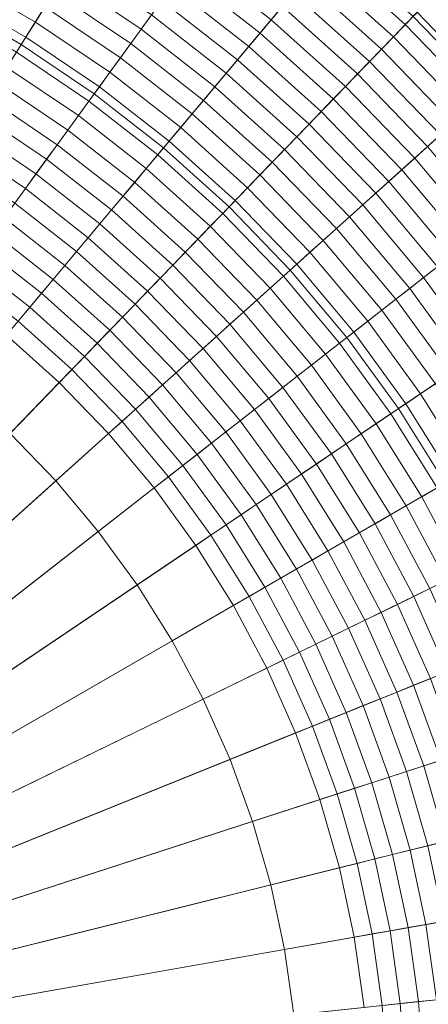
# Model space of a CAD drawing. Header units: centimetres. Extents: x -21.9 to 23.1, y -23 to 22.
# Tile 151 of 191: x 5.9 to 9.1, y 0.4 to 8.2. Entities that reach past the tile are written whole.
import ezdxf

# ---------------------------------------------------------------- set-up
doc = ezdxf.new("R2010")
doc.units = ezdxf.units.CM
doc.header["$LTSCALE"] = 2.54
doc.layers.add('Lucido design-1', color=7, linetype='Continuous')

# ---------------------------------------------------------------- blocks, each defined once
blk = doc.blocks.new('Gruppo-2-1')
at = {"color": 5, "linetype": 'Continuous', "lineweight": 9}
for points in [[(5.882, 7.9705, -940.4271), (5.2775, 8.3195, -940.4271), (10.9595, 19.0058, -940.4271), (12.2956, 18.2344, -940.4271)], [(5.882, 7.9705, -940.4271), (5.2775, 8.3195, -940.4271), (10.9595, 19.0058, -940.4271), (12.2956, 18.2344, -940.4271)], [(6.4606, 7.5802, -940.4271), (5.882, 7.9705, -940.4271), (12.2956, 18.2344, -940.4271), (13.5746, 17.3717, -940.4271)], [(6.4606, 7.5802, -940.4271), (5.882, 7.9705, -940.4271), (12.2956, 18.2344, -940.4271), (13.5746, 17.3717, -940.4271)], [(7.0106, 7.1504, -940.4271), (6.4606, 7.5802, -940.4271), (13.5746, 17.3717, -940.4271), (14.7903, 16.4219, -940.4271)], [(7.0106, 7.1504, -940.4271), (6.4606, 7.5802, -940.4271), (13.5746, 17.3717, -940.4271), (14.7903, 16.4219, -940.4271)], [(7.5293, 6.6834, -940.4271), (7.0106, 7.1504, -940.4271), (14.7903, 16.4219, -940.4271), (15.9368, 15.3895, -940.4271)], [(7.5293, 6.6834, -940.4271), (7.0106, 7.1504, -940.4271), (14.7903, 16.4219, -940.4271), (15.9368, 15.3895, -940.4271)], [(17.2961, 14.5387, -1001.3271), (16.2056, 15.668, -1001.3271), (8.9881, 8.194, -1001.3271), (9.5748, 7.5865, -1001.3271)], [(8.0142, 6.1813, -940.4271), (7.5293, 6.6834, -940.4271), (15.9368, 15.3895, -940.4271), (17.0085, 14.2798, -940.4271)], [(8.0142, 6.1813, -940.4271), (7.5293, 6.6834, -940.4271), (15.9368, 15.3895, -940.4271), (17.0085, 14.2798, -940.4271)], [(17.0085, 14.2798, -1001.3271), (15.9368, 15.3895, -1001.3271), (8.9881, 8.194, -1001.3271), (9.5748, 7.5865, -1001.3271)], [(9.5748, 7.5865, -1010.9271), (8.9881, 8.194, -1010.9271), (15.6508, 15.0934, -1010.9271), (16.7025, 14.0043, -1010.9271)], [(8.4629, 5.6466, -940.4271), (8.0142, 6.1813, -940.4271), (17.0085, 14.2798, -940.4271), (18.0001, 13.098, -940.4271)], [(8.4629, 5.6466, -940.4271), (8.0142, 6.1813, -940.4271), (17.0085, 14.2798, -940.4271), (18.0001, 13.098, -940.4271)], [(8.8731, 5.0819, -940.4271), (8.4629, 5.6466, -940.4271), (18.0001, 13.098, -940.4271), (18.907, 11.8498, -940.4271)], [(8.8731, 5.0819, -940.4271), (8.4629, 5.6466, -940.4271), (18.0001, 13.098, -940.4271), (18.907, 11.8498, -940.4271)], [(9.243, 4.49, -940.4271), (8.8731, 5.0819, -940.4271), (18.907, 11.8498, -940.4271), (19.7245, 10.5415, -940.4271)], [(9.243, 4.49, -940.4271), (8.8731, 5.0819, -940.4271), (18.907, 11.8498, -940.4271), (19.7245, 10.5415, -940.4271)], [(6.9948, 9.7514, -1003.3271), (6.2634, 10.1737, -1003.3271), (5.2775, 8.3195, -1003.3271), (5.882, 7.9705, -1003.3271)], [(7.695, 9.2791, -1003.3271), (6.9948, 9.7514, -1003.3271), (5.882, 7.9705, -1003.3271), (6.4606, 7.5802, -1003.3271)], [(8.3605, 8.7591, -1003.3271), (7.695, 9.2791, -1003.3271), (6.4606, 7.5802, -1003.3271), (7.0106, 7.1504, -1003.3271)], [(8.9881, 8.194, -1003.3271), (8.3605, 8.7591, -1003.3271), (7.0106, 7.1504, -1003.3271), (7.5293, 6.6834, -1003.3271)], [(7.9525, 8.2729, -935.2311), (7.3219, 8.7656, -935.2311), (7.241, 8.6543, -935.277), (7.864, 8.1675, -935.277)], [(9.0194, 8.2263, -934.9789), (8.3894, 8.7936, -934.9789), (8.3027, 8.6903, -935.0324), (8.9257, 8.1294, -935.0324)], [(8.9257, 8.1294, -935.0324), (8.3027, 8.6903, -935.0324), (8.2157, 8.5866, -935.0843), (8.8317, 8.032, -935.0843)], [(6.0683, 8.2687, -935.5552), (5.4426, 8.63, -935.5552), (5.3763, 8.5054, -935.5887), (5.9936, 8.1491, -935.5887)], [(6.9147, 8.2052, -935.4452), (6.2914, 8.6257, -935.4452), (6.2172, 8.507, -935.4834), (6.8325, 8.092, -935.4834)], [(7.864, 8.1675, -935.277), (7.241, 8.6543, -935.277), (7.1598, 8.5426, -935.3213), (7.7753, 8.0617, -935.3213)], [(7.7753, 8.0617, -935.3213), (7.1598, 8.5426, -935.3213), (7.0784, 8.4305, -935.3642), (7.6862, 7.9556, -935.3642)], [(8.8317, 8.032, -935.0843), (8.2157, 8.5866, -935.0843), (8.1283, 8.4824, -935.1347), (8.7372, 7.9342, -935.1347)], [(5.9936, 8.1491, -935.5887), (5.3763, 8.5054, -935.5887), (5.3099, 8.3805, -935.6207), (5.9186, 8.0291, -935.6207)], [(6.8325, 8.092, -935.4834), (6.2172, 8.507, -935.4834), (6.1429, 8.3881, -935.5201), (6.75, 7.9785, -935.5201)], [(8.7372, 7.9342, -935.1347), (8.1283, 8.4824, -935.1347), (8.0406, 8.3779, -935.1837), (8.6424, 7.836, -935.1837)], [(5.9186, 8.0291, -935.6207), (5.3099, 8.3805, -935.6207), (5.2434, 8.2553, -935.6511), (5.8435, 7.9089, -935.6511)], [(6.75, 7.9785, -935.5201), (6.1429, 8.3881, -935.5201), (6.0683, 8.2687, -935.5552), (6.6673, 7.8647, -935.5552)], [(7.6862, 7.9556, -935.3642), (7.0784, 8.4305, -935.3642), (6.9967, 8.318, -935.4055), (7.5969, 7.8491, -935.4055)], [(8.6424, 7.836, -935.1837), (8.0406, 8.3779, -935.1837), (7.9525, 8.2729, -935.2311), (8.5472, 7.7374, -935.2311)], [(4.5572, 5.8504, -941.4271), (4.1038, 6.1121, -941.4271), (5.2775, 8.3195, -941.4271), (5.882, 7.9705, -941.4271)], [(5.882, 7.9705, -1003.3271), (5.2775, 8.3195, -1003.3271), (5.2775, 8.3195, -940.4271), (5.882, 7.9705, -940.4271)], [(5.882, 7.9705, -941.4271), (5.2775, 8.3195, -941.4271), (5.2775, 8.3195, -940.4271), (5.882, 7.9705, -940.4271)], [(7.5969, 7.8491, -935.4055), (6.9967, 8.318, -935.4055), (6.9147, 8.2052, -935.4452), (7.5072, 7.7423, -935.4452)], [(9.708, 7.7064, -934.924), (9.1126, 8.3229, -934.924), (9.0194, 8.2263, -934.9789), (9.6082, 7.6166, -934.9789)], [(6.6673, 7.8647, -935.5552), (6.0683, 8.2687, -935.5552), (5.9936, 8.1491, -935.5887), (6.5844, 7.7505, -935.5887)], [(7.5072, 7.7423, -935.4452), (6.9147, 8.2052, -935.4452), (6.8325, 8.092, -935.4834), (7.4173, 7.6351, -935.4834)], [(8.5472, 7.7374, -935.2311), (7.9525, 8.2729, -935.2311), (7.864, 8.1675, -935.277), (8.4516, 7.6384, -935.277)], [(9.6082, 7.6166, -934.9789), (9.0194, 8.2263, -934.9789), (8.9257, 8.1294, -935.0324), (9.508, 7.5263, -935.0324)], [(6.5844, 7.7505, -935.5887), (5.9936, 8.1491, -935.5887), (5.9186, 8.0291, -935.6207), (6.5013, 7.6361, -935.6207)], [(9.5748, 7.5865, -1003.3271), (8.9881, 8.194, -1003.3271), (7.5293, 6.6834, -1003.3271), (8.0142, 6.1813, -1003.3271)], [(8.4516, 7.6384, -935.277), (7.864, 8.1675, -935.277), (7.7753, 8.0617, -935.3213), (8.3557, 7.5391, -935.3213)], [(9.508, 7.5263, -935.0324), (8.9257, 8.1294, -935.0324), (8.8317, 8.032, -935.0843), (9.4074, 7.4358, -935.0843)], [(9.5748, 7.5865, -1001.3271), (8.9881, 8.194, -1001.3271), (8.9881, 8.194, -1010.9271), (9.5748, 7.5865, -1010.9271)], [(9.5748, 7.5865, -1001.3271), (8.9881, 8.194, -1001.3271), (8.9881, 8.194, -1003.3271), (9.5748, 7.5865, -1003.3271)], [(7.4173, 7.6351, -935.4834), (6.8325, 8.092, -935.4834), (6.75, 7.9785, -935.5201), (7.3271, 7.5276, -935.5201)], [(8.3557, 7.5391, -935.3213), (7.7753, 8.0617, -935.3213), (7.6862, 7.9556, -935.3642), (8.2595, 7.4395, -935.3642)], [(4.9912, 5.5576, -941.4271), (4.5572, 5.8504, -941.4271), (5.882, 7.9705, -941.4271), (6.4606, 7.5802, -941.4271)], [(6.5013, 7.6361, -935.6207), (5.9186, 8.0291, -935.6207), (5.8435, 7.9089, -935.6511), (6.4179, 7.5214, -935.6511)], [(6.4606, 7.5802, -1003.3271), (5.882, 7.9705, -1003.3271), (5.882, 7.9705, -940.4271), (6.4606, 7.5802, -940.4271)], [(6.4606, 7.5802, -941.4271), (5.882, 7.9705, -941.4271), (5.882, 7.9705, -940.4271), (6.4606, 7.5802, -940.4271)], [(7.3271, 7.5276, -935.5201), (6.75, 7.9785, -935.5201), (6.6673, 7.8647, -935.5552), (7.2367, 7.4199, -935.5552)], [(9.4074, 7.4358, -935.0843), (8.8317, 8.032, -935.0843), (8.7372, 7.9342, -935.1347), (9.3064, 7.3448, -935.1347)], [(6.4179, 7.5214, -935.6511), (5.8435, 7.9089, -935.6511), (5.7682, 7.7884, -935.6799), (6.3344, 7.4064, -935.6799)], [(8.2595, 7.4395, -935.3642), (7.6862, 7.9556, -935.3642), (7.5969, 7.8491, -935.4055), (8.1629, 7.3395, -935.4055)], [(9.3064, 7.3448, -935.1347), (8.7372, 7.9342, -935.1347), (8.6424, 7.836, -935.1837), (9.2049, 7.2534, -935.1837)], [(7.2367, 7.4199, -935.5552), (6.6673, 7.8647, -935.5552), (6.5844, 7.7505, -935.5887), (7.146, 7.3118, -935.5887)], [(8.1629, 7.3395, -935.4055), (7.5969, 7.8491, -935.4055), (7.5072, 7.7423, -935.4452), (8.066, 7.2392, -935.4452)], [(9.2049, 7.2534, -935.1837), (8.6424, 7.836, -935.1837), (8.5472, 7.7374, -935.2311), (9.1031, 7.1617, -935.2311)], [(6.3344, 7.4064, -935.6799), (5.7682, 7.7884, -935.6799), (5.6927, 7.6676, -935.7072), (6.2507, 7.2912, -935.7072)], [(7.146, 7.3118, -935.5887), (6.5844, 7.7505, -935.5887), (6.5013, 7.6361, -935.6207), (7.0551, 7.2034, -935.6207)], [(8.066, 7.2392, -935.4452), (7.5072, 7.7423, -935.4452), (7.4173, 7.6351, -935.4834), (7.9689, 7.1385, -935.4834)], [(9.1031, 7.1617, -935.2311), (8.5472, 7.7374, -935.2311), (8.4516, 7.6384, -935.277), (9.0009, 7.0697, -935.277)], [(6.2507, 7.2912, -935.7072), (5.6927, 7.6676, -935.7072), (5.617, 7.5465, -935.7328), (6.1668, 7.1757, -935.7328)], [(5.4037, 5.2353, -941.4271), (4.9912, 5.5576, -941.4271), (6.4606, 7.5802, -941.4271), (7.0106, 7.1504, -941.4271)], [(7.0551, 7.2034, -935.6207), (6.5013, 7.6361, -935.6207), (6.4179, 7.5214, -935.6511), (6.9639, 7.0948, -935.6511)], [(7.0106, 7.1504, -1003.3271), (6.4606, 7.5802, -1003.3271), (6.4606, 7.5802, -940.4271), (7.0106, 7.1504, -940.4271)], [(7.0106, 7.1504, -941.4271), (6.4606, 7.5802, -941.4271), (6.4606, 7.5802, -940.4271), (7.0106, 7.1504, -940.4271)], [(7.9689, 7.1385, -935.4834), (7.4173, 7.6351, -935.4834), (7.3271, 7.5276, -935.5201), (7.8714, 7.0376, -935.5201)], [(10.1177, 6.9395, -1003.3271), (9.5748, 7.5865, -1003.3271), (8.0142, 6.1813, -1003.3271), (8.4629, 5.6466, -1003.3271)], [(9.0009, 7.0697, -935.277), (8.4516, 7.6384, -935.277), (8.3557, 7.5391, -935.3213), (8.8983, 6.9773, -935.3213)], [(6.1668, 7.1757, -935.7328), (5.617, 7.5465, -935.7328), (5.5413, 7.4253, -935.7569), (6.0827, 7.06, -935.7569)], [(6.9639, 7.0948, -935.6511), (6.4179, 7.5214, -935.6511), (6.3344, 7.4064, -935.6799), (6.8726, 6.9859, -935.6799)], [(7.8714, 7.0376, -935.5201), (7.3271, 7.5276, -935.5201), (7.2367, 7.4199, -935.5552), (7.7736, 6.9364, -935.5552)], [(8.8983, 6.9773, -935.3213), (8.3557, 7.5391, -935.3213), (8.2595, 7.4395, -935.3642), (8.7953, 6.8846, -935.3642)], [(6.0827, 7.06, -935.7569), (5.5413, 7.4253, -935.7569), (5.4653, 7.3038, -935.7794), (5.9985, 6.9441, -935.7794)], [(8.7953, 6.8846, -935.3642), (8.2595, 7.4395, -935.3642), (8.1629, 7.3395, -935.4055), (8.692, 6.7916, -935.4055)], [(6.8726, 6.9859, -935.6799), (6.3344, 7.4064, -935.6799), (6.2507, 7.2912, -935.7072), (6.781, 6.8768, -935.7072)], [(7.7736, 6.9364, -935.5552), (7.2367, 7.4199, -935.5552), (7.146, 7.3118, -935.5887), (7.6756, 6.8349, -935.5887)], [(5.9985, 6.9441, -935.7794), (5.4653, 7.3038, -935.7794), (5.3893, 7.1821, -935.8003), (5.9142, 6.8281, -935.8003)], [(6.781, 6.8768, -935.7072), (6.2507, 7.2912, -935.7072), (6.1668, 7.1757, -935.7328), (6.6893, 6.7675, -935.7328)], [(7.6756, 6.8349, -935.5887), (7.146, 7.3118, -935.5887), (7.0551, 7.2034, -935.6207), (7.5774, 6.7331, -935.6207)], [(8.692, 6.7916, -935.4055), (8.1629, 7.3395, -935.4055), (8.066, 7.2392, -935.4452), (8.5884, 6.6983, -935.4452)], [(7.5774, 6.7331, -935.6207), (7.0551, 7.2034, -935.6207), (6.9639, 7.0948, -935.6511), (7.4789, 6.6311, -935.6511)], [(8.5884, 6.6983, -935.4452), (8.066, 7.2392, -935.4452), (7.9689, 7.1385, -935.4834), (8.4844, 6.6047, -935.4834)], [(9.7255, 6.6331, -935.1837), (9.2049, 7.2534, -935.1837), (9.1031, 7.1617, -935.2311), (9.6175, 6.5487, -935.2311)], [(5.9142, 6.8281, -935.8003), (5.3893, 7.1821, -935.8003), (5.3131, 7.0602, -935.8197), (5.8297, 6.7118, -935.8197)], [(5.7927, 4.885, -941.4271), (5.4037, 5.2353, -941.4271), (7.0106, 7.1504, -941.4271), (7.5293, 6.6834, -941.4271)], [(6.6893, 6.7675, -935.7328), (6.1668, 7.1757, -935.7328), (6.0827, 7.06, -935.7569), (6.5974, 6.6579, -935.7569)], [(7.5293, 6.6834, -1003.3271), (7.0106, 7.1504, -1003.3271), (7.0106, 7.1504, -940.4271), (7.5293, 6.6834, -940.4271)], [(7.5293, 6.6834, -941.4271), (7.0106, 7.1504, -941.4271), (7.0106, 7.1504, -940.4271), (7.5293, 6.6834, -940.4271)], [(8.4844, 6.6047, -935.4834), (7.9689, 7.1385, -935.4834), (7.8714, 7.0376, -935.5201), (8.3801, 6.5108, -935.5201)], [(9.6175, 6.5487, -935.2311), (9.1031, 7.1617, -935.2311), (9.0009, 7.0697, -935.277), (9.5091, 6.464, -935.277)], [(6.5974, 6.6579, -935.7569), (6.0827, 7.06, -935.7569), (5.9985, 6.9441, -935.7794), (6.5053, 6.5482, -935.7794)], [(7.4789, 6.6311, -935.6511), (6.9639, 7.0948, -935.6511), (6.8726, 6.9859, -935.6799), (7.3802, 6.5289, -935.6799)], [(8.3801, 6.5108, -935.5201), (7.8714, 7.0376, -935.5201), (7.7736, 6.9364, -935.5552), (8.2756, 6.4166, -935.5552)], [(9.5091, 6.464, -935.277), (9.0009, 7.0697, -935.277), (8.8983, 6.9773, -935.3213), (9.4003, 6.379, -935.3213)], [(7.3802, 6.5289, -935.6799), (6.8726, 6.9859, -935.6799), (6.781, 6.8768, -935.7072), (7.2812, 6.4265, -935.7072)], [(9.4003, 6.379, -935.3213), (8.8983, 6.9773, -935.3213), (8.7953, 6.8846, -935.3642), (9.2911, 6.2937, -935.3642)], [(6.5053, 6.5482, -935.7794), (5.9985, 6.9441, -935.7794), (5.9142, 6.8281, -935.8003), (6.4131, 6.4383, -935.8003)], [(7.2812, 6.4265, -935.7072), (6.781, 6.8768, -935.7072), (6.6893, 6.7675, -935.7328), (7.1821, 6.3238, -935.7328)], [(8.2756, 6.4166, -935.5552), (7.7736, 6.9364, -935.5552), (7.6756, 6.8349, -935.5887), (8.1707, 6.3222, -935.5887)], [(10.6141, 6.2562, -1003.3271), (10.1177, 6.9395, -1003.3271), (8.4629, 5.6466, -1003.3271), (8.8731, 5.0819, -1003.3271)], [(9.2911, 6.2937, -935.3642), (8.7953, 6.8846, -935.3642), (8.692, 6.7916, -935.4055), (9.1816, 6.2081, -935.4055)], [(6.4131, 6.4383, -935.8003), (5.9142, 6.8281, -935.8003), (5.8297, 6.7118, -935.8197), (6.3207, 6.3282, -935.8197)], [(8.1707, 6.3222, -935.5887), (7.6756, 6.8349, -935.5887), (7.5774, 6.7331, -935.6207), (8.0656, 6.2276, -935.6207)], [(7.1821, 6.3238, -935.7328), (6.6893, 6.7675, -935.7328), (6.5974, 6.6579, -935.7569), (7.0827, 6.2209, -935.7569)], [(8.0656, 6.2276, -935.6207), (7.5774, 6.7331, -935.6207), (7.4789, 6.6311, -935.6511), (7.9602, 6.1327, -935.6511)], [(9.1816, 6.2081, -935.4055), (8.692, 6.7916, -935.4055), (8.5884, 6.6983, -935.4452), (9.0717, 6.1223, -935.4452)], [(6.3207, 6.3282, -935.8197), (5.8297, 6.7118, -935.8197), (5.7451, 6.5953, -935.8374), (6.2282, 6.2179, -935.8374)], [(6.1563, 4.5085, -941.4271), (5.7927, 4.885, -941.4271), (7.5293, 6.6834, -941.4271), (8.0142, 6.1813, -941.4271)], [(7.0827, 6.2209, -935.7569), (6.5974, 6.6579, -935.7569), (6.5053, 6.5482, -935.7794), (6.9832, 6.1179, -935.7794)], [(8.0142, 6.1813, -1003.3271), (7.5293, 6.6834, -1003.3271), (7.5293, 6.6834, -940.4271), (8.0142, 6.1813, -940.4271)], [(8.0142, 6.1813, -941.4271), (7.5293, 6.6834, -941.4271), (7.5293, 6.6834, -940.4271), (8.0142, 6.1813, -940.4271)], [(9.0717, 6.1223, -935.4452), (8.5884, 6.6983, -935.4452), (8.4844, 6.6047, -935.4834), (8.9614, 6.0361, -935.4834)], [(6.2282, 6.2179, -935.8374), (5.7451, 6.5953, -935.8374), (5.6604, 6.4787, -935.8535), (6.1355, 6.1075, -935.8535)], [(7.9602, 6.1327, -935.6511), (7.4789, 6.6311, -935.6511), (7.3802, 6.5289, -935.6799), (7.8546, 6.0376, -935.6799)], [(8.9614, 6.0361, -935.4834), (8.4844, 6.6047, -935.4834), (8.3801, 6.5108, -935.5201), (8.8509, 5.9498, -935.5201)], [(6.9832, 6.1179, -935.7794), (6.5053, 6.5482, -935.7794), (6.4131, 6.4383, -935.8003), (6.8835, 6.0146, -935.8003)], [(7.8546, 6.0376, -935.6799), (7.3802, 6.5289, -935.6799), (7.2812, 6.4265, -935.7072), (7.7488, 5.9423, -935.7072)], [(8.8509, 5.9498, -935.5201), (8.3801, 6.5108, -935.5201), (8.2756, 6.4166, -935.5552), (8.74, 5.8631, -935.5552)], [(6.1355, 6.1075, -935.8535), (5.6604, 6.4787, -935.8535), (5.5756, 6.362, -935.8681), (6.0428, 5.997, -935.8681)], [(6.8835, 6.0146, -935.8003), (6.4131, 6.4383, -935.8003), (6.3207, 6.3282, -935.8197), (6.7837, 5.9113, -935.8197)], [(7.7488, 5.9423, -935.7072), (7.2812, 6.4265, -935.7072), (7.1821, 6.3238, -935.7328), (7.6427, 5.8468, -935.7328)], [(8.74, 5.8631, -935.5552), (8.2756, 6.4166, -935.5552), (8.1707, 6.3222, -935.5887), (8.6288, 5.7763, -935.5887)], [(6.0428, 5.997, -935.8681), (5.5756, 6.362, -935.8681), (5.4907, 6.2452, -935.881), (5.9499, 5.8864, -935.881)], [(6.7837, 5.9113, -935.8197), (6.3207, 6.3282, -935.8197), (6.2282, 6.2179, -935.8374), (6.6837, 5.8077, -935.8374)], [(7.6427, 5.8468, -935.7328), (7.1821, 6.3238, -935.7328), (7.0827, 6.2209, -935.7569), (7.5364, 5.7511, -935.7569)], [(8.6288, 5.7763, -935.5887), (8.1707, 6.3222, -935.5887), (8.0656, 6.2276, -935.6207), (8.5174, 5.6892, -935.6207)], [(11.0617, 5.54, -1003.3271), (10.6141, 6.2562, -1003.3271), (8.8731, 5.0819, -1003.3271), (9.243, 4.49, -1003.3271)], [(5.9499, 5.8864, -935.881), (5.4907, 6.2452, -935.881), (5.4057, 6.1282, -935.8924), (5.857, 5.7756, -935.8924)], [(6.6837, 5.8077, -935.8374), (6.2282, 6.2179, -935.8374), (6.1355, 6.1075, -935.8535), (6.5836, 5.7041, -935.8535)], [(6.4928, 4.1075, -941.4271), (6.1563, 4.5085, -941.4271), (8.0142, 6.1813, -941.4271), (8.4629, 5.6466, -941.4271)], [(7.5364, 5.7511, -935.7569), (7.0827, 6.2209, -935.7569), (6.9832, 6.1179, -935.7794), (7.43, 5.6553, -935.7794)], [(8.5174, 5.6892, -935.6207), (8.0656, 6.2276, -935.6207), (7.9602, 6.1327, -935.6511), (8.4056, 5.6019, -935.6511)], [(8.4629, 5.6466, -1003.3271), (8.0142, 6.1813, -1003.3271), (8.0142, 6.1813, -940.4271), (8.4629, 5.6466, -940.4271)], [(8.4629, 5.6466, -941.4271), (8.0142, 6.1813, -941.4271), (8.0142, 6.1813, -940.4271), (8.4629, 5.6466, -940.4271)], [(9.6293, 5.5919, -935.4055), (9.1816, 6.2081, -935.4055), (9.0717, 6.1223, -935.4452), (9.5136, 5.514, -935.4452)], [(6.5836, 5.7041, -935.8535), (6.1355, 6.1075, -935.8535), (6.0428, 5.997, -935.8681), (6.4834, 5.6003, -935.8681)], [(7.43, 5.6553, -935.7794), (6.9832, 6.1179, -935.7794), (6.8835, 6.0146, -935.8003), (7.3233, 5.5592, -935.8003)], [(8.4056, 5.6019, -935.6511), (7.9602, 6.1327, -935.6511), (7.8546, 6.0376, -935.6799), (8.2936, 5.5144, -935.6799)], [(9.5136, 5.514, -935.4452), (9.0717, 6.1223, -935.4452), (8.9614, 6.0361, -935.4834), (9.3977, 5.4357, -935.4834)], [(7.3233, 5.5592, -935.8003), (6.8835, 6.0146, -935.8003), (6.7837, 5.9113, -935.8197), (7.2165, 5.4631, -935.8197)], [(8.2936, 5.5144, -935.6799), (7.8546, 6.0376, -935.6799), (7.7488, 5.9423, -935.7072), (8.1814, 5.4267, -935.7072)], [(9.3977, 5.4357, -935.4834), (8.9614, 6.0361, -935.4834), (8.8509, 5.9498, -935.5201), (9.2813, 5.3573, -935.5201)], [(6.4834, 5.6003, -935.8681), (6.0428, 5.997, -935.8681), (5.9499, 5.8864, -935.881), (6.3831, 5.4964, -935.881)], [(8.1814, 5.4267, -935.7072), (7.7488, 5.9423, -935.7072), (7.6427, 5.8468, -935.7328), (8.0689, 5.3388, -935.7328)], [(9.2813, 5.3573, -935.5201), (8.8509, 5.9498, -935.5201), (8.74, 5.8631, -935.5552), (9.1647, 5.2786, -935.5552)], [(6.3831, 5.4964, -935.881), (5.9499, 5.8864, -935.881), (5.857, 5.7756, -935.8924), (6.2826, 5.3924, -935.8924)], [(7.2165, 5.4631, -935.8197), (6.7837, 5.9113, -935.8197), (6.6837, 5.8077, -935.8374), (7.1096, 5.3668, -935.8374)], [(9.1647, 5.2786, -935.5552), (8.74, 5.8631, -935.5552), (8.6288, 5.7763, -935.5887), (9.0477, 5.1997, -935.5887)], [(7.1096, 5.3668, -935.8374), (6.6837, 5.8077, -935.8374), (6.5836, 5.7041, -935.8535), (7.0025, 5.2703, -935.8535)], [(8.0689, 5.3388, -935.7328), (7.6427, 5.8468, -935.7328), (7.5364, 5.7511, -935.7569), (7.9562, 5.2508, -935.7569)], [(6.2826, 5.3924, -935.8924), (5.857, 5.7756, -935.8924), (5.764, 5.6648, -935.9022), (6.1821, 5.2883, -935.9022)], [(7.0025, 5.2703, -935.8535), (6.5836, 5.7041, -935.8535), (6.4834, 5.6003, -935.8681), (6.8952, 5.1738, -935.8681)], [(7.9562, 5.2508, -935.7569), (7.5364, 5.7511, -935.7569), (7.43, 5.6553, -935.7794), (7.8434, 5.1626, -935.7794)], [(9.0477, 5.1997, -935.5887), (8.6288, 5.7763, -935.5887), (8.5174, 5.6892, -935.6207), (8.9305, 5.1206, -935.6207)], [(6.1821, 5.2883, -935.9022), (5.764, 5.6648, -935.9022), (2.5751, 1.8643, -936.1081), (2.7358, 1.7196, -936.1081)], [(6.8005, 3.6839, -941.4271), (6.4928, 4.1075, -941.4271), (8.4629, 5.6466, -941.4271), (8.8731, 5.0819, -941.4271)], [(7.8434, 5.1626, -935.7794), (7.43, 5.6553, -935.7794), (7.3233, 5.5592, -935.8003), (7.7303, 5.0743, -935.8003)], [(8.9305, 5.1206, -935.6207), (8.5174, 5.6892, -935.6207), (8.4056, 5.6019, -935.6511), (8.8129, 5.0413, -935.6511)], [(8.8731, 5.0819, -1003.3271), (8.4629, 5.6466, -1003.3271), (8.4629, 5.6466, -940.4271), (8.8731, 5.0819, -940.4271)], [(8.8731, 5.0819, -941.4271), (8.4629, 5.6466, -941.4271), (8.4629, 5.6466, -940.4271), (8.8731, 5.0819, -940.4271)], [(6.8952, 5.1738, -935.8681), (6.4834, 5.6003, -935.8681), (6.3831, 5.4964, -935.881), (6.7879, 5.0771, -935.881)], [(7.7303, 5.0743, -935.8003), (7.3233, 5.5592, -935.8003), (7.2165, 5.4631, -935.8197), (7.617, 4.9858, -935.8197)], [(8.8129, 5.0413, -935.6511), (8.4056, 5.6019, -935.6511), (8.2936, 5.5144, -935.6799), (8.6951, 4.9618, -935.6799)], [(6.7879, 5.0771, -935.881), (6.3831, 5.4964, -935.881), (6.2826, 5.3924, -935.8924), (6.6805, 4.9804, -935.8924)], [(8.6951, 4.9618, -935.6799), (8.2936, 5.5144, -935.6799), (8.1814, 5.4267, -935.7072), (8.577, 4.8822, -935.7072)], [(6.6805, 4.9804, -935.8924), (6.2826, 5.3924, -935.8924), (6.1821, 5.2883, -935.9022), (6.573, 4.8836, -935.9022)], [(7.617, 4.9858, -935.8197), (7.2165, 5.4631, -935.8197), (7.1096, 5.3668, -935.8374), (7.5036, 4.8972, -935.8374)], [(8.577, 4.8822, -935.7072), (8.1814, 5.4267, -935.7072), (8.0689, 5.3388, -935.7328), (8.4587, 4.8024, -935.7328)], [(7.5036, 4.8972, -935.8374), (7.1096, 5.3668, -935.8374), (7.0025, 5.2703, -935.8535), (7.39, 4.8084, -935.8535)], [(8.4587, 4.8024, -935.7328), (8.0689, 5.3388, -935.7328), (7.9562, 5.2508, -935.7569), (8.3401, 4.7224, -935.7569)], [(6.573, 4.8836, -935.9022), (6.1821, 5.2883, -935.9022), (2.7358, 1.7196, -936.1081), (2.8861, 1.5639, -936.1081)], [(7.39, 4.8084, -935.8535), (7.0025, 5.2703, -935.8535), (6.8952, 5.1738, -935.8681), (7.2763, 4.7196, -935.8681)], [(8.3401, 4.7224, -935.7569), (7.9562, 5.2508, -935.7569), (7.8434, 5.1626, -935.7794), (8.2214, 4.6423, -935.7794)], [(9.5476, 4.6658, -935.5552), (9.1647, 5.2786, -935.5552), (9.0477, 5.1997, -935.5887), (9.4254, 4.5953, -935.5887)], [(7.2763, 4.7196, -935.8681), (6.8952, 5.1738, -935.8681), (6.7879, 5.0771, -935.881), (7.1625, 4.6307, -935.881)], [(8.2214, 4.6423, -935.7794), (7.8434, 5.1626, -935.7794), (7.7303, 5.0743, -935.8003), (8.1024, 4.5621, -935.8003)], [(9.4254, 4.5953, -935.5887), (9.0477, 5.1997, -935.5887), (8.9305, 5.1206, -935.6207), (9.3029, 4.5246, -935.6207)], [(7.1625, 4.6307, -935.881), (6.7879, 5.0771, -935.881), (6.6805, 4.9804, -935.8924), (7.0486, 4.5417, -935.8924)], [(7.078, 3.24, -941.4271), (6.8005, 3.6839, -941.4271), (8.8731, 5.0819, -941.4271), (9.243, 4.49, -941.4271)], [(9.3029, 4.5246, -935.6207), (8.9305, 5.1206, -935.6207), (8.8129, 5.0413, -935.6511), (9.1801, 4.4537, -935.6511)], [(9.243, 4.49, -1003.3271), (8.8731, 5.0819, -1003.3271), (8.8731, 5.0819, -940.4271), (9.243, 4.49, -940.4271)], [(9.243, 4.49, -941.4271), (8.8731, 5.0819, -941.4271), (8.8731, 5.0819, -940.4271), (9.243, 4.49, -940.4271)], [(8.1024, 4.5621, -935.8003), (7.7303, 5.0743, -935.8003), (7.617, 4.9858, -935.8197), (7.9833, 4.4817, -935.8197)], [(9.1801, 4.4537, -935.6511), (8.8129, 5.0413, -935.6511), (8.6951, 4.9618, -935.6799), (9.057, 4.3826, -935.6799)], [(7.0486, 4.5417, -935.8924), (6.6805, 4.9804, -935.8924), (6.573, 4.8836, -935.9022), (6.9346, 4.4526, -935.9022)], [(7.9833, 4.4817, -935.8197), (7.617, 4.9858, -935.8197), (7.5036, 4.8972, -935.8374), (7.8639, 4.4012, -935.8374)], [(9.057, 4.3826, -935.6799), (8.6951, 4.9618, -935.6799), (8.577, 4.8822, -935.7072), (8.9337, 4.3114, -935.7072)], [(2.4499, 1.1712, -939.9081), (2.3281, 1.2974, -939.9081), (5.7927, 4.885, -939.9081), (6.1563, 4.5085, -939.9081)], [(6.9346, 4.4526, -935.9022), (6.573, 4.8836, -935.9022), (2.8861, 1.5639, -936.1081), (3.0252, 1.3982, -936.1081)], [(6.1563, 4.5085, -939.9081), (5.7927, 4.885, -939.9081), (5.7927, 4.885, -941.4271), (6.1563, 4.5085, -941.4271)], [(7.8639, 4.4012, -935.8374), (7.5036, 4.8972, -935.8374), (7.39, 4.8084, -935.8535), (7.7445, 4.3206, -935.8535)], [(8.9337, 4.3114, -935.7072), (8.577, 4.8822, -935.7072), (8.4587, 4.8024, -935.7328), (8.8101, 4.24, -935.7328)], [(7.7445, 4.3206, -935.8535), (7.39, 4.8084, -935.8535), (7.2763, 4.7196, -935.8681), (7.6248, 4.2399, -935.8681)], [(8.8101, 4.24, -935.7328), (8.4587, 4.8024, -935.7328), (8.3401, 4.7224, -935.7569), (8.6862, 4.1685, -935.7569)], [(7.6248, 4.2399, -935.8681), (7.2763, 4.7196, -935.8681), (7.1625, 4.6307, -935.881), (7.5051, 4.1592, -935.881)], [(8.6862, 4.1685, -935.7569), (8.3401, 4.7224, -935.7569), (8.2214, 4.6423, -935.7794), (8.5622, 4.0969, -935.7794)], [(7.5051, 4.1592, -935.881), (7.1625, 4.6307, -935.881), (7.0486, 4.5417, -935.8924), (7.3852, 4.0783, -935.8924)], [(8.5622, 4.0969, -935.7794), (8.2214, 4.6423, -935.7794), (8.1024, 4.5621, -935.8003), (8.4379, 4.0252, -935.8003)], [(7.3852, 4.0783, -935.8924), (7.0486, 4.5417, -935.8924), (6.9346, 4.4526, -935.9022), (7.2653, 3.9974, -935.9022)], [(8.4379, 4.0252, -935.8003), (8.1024, 4.5621, -935.8003), (7.9833, 4.4817, -935.8197), (8.3134, 3.9533, -935.8197)], [(2.5627, 1.0369, -939.9081), (2.4499, 1.1712, -939.9081), (6.1563, 4.5085, -939.9081), (6.4928, 4.1075, -939.9081)], [(7.2653, 3.9974, -935.9022), (6.9346, 4.4526, -935.9022), (3.0252, 1.3982, -936.1081), (3.1523, 1.2232, -936.1081)], [(6.4928, 4.1075, -939.9081), (6.1563, 4.5085, -939.9081), (6.1563, 4.5085, -941.4271), (6.4928, 4.1075, -941.4271)], [(7.3237, 2.7778, -941.4271), (7.078, 3.24, -941.4271), (9.243, 4.49, -941.4271), (9.5707, 3.8737, -941.4271)], [(8.3134, 3.9533, -935.8197), (7.9833, 4.4817, -935.8197), (7.8639, 4.4012, -935.8374), (8.1888, 3.8813, -935.8374)], [(9.5054, 3.8419, -935.6511), (9.1801, 4.4537, -935.6511), (9.057, 4.3826, -935.6799), (9.3777, 3.7796, -935.6799)], [(8.1888, 3.8813, -935.8374), (7.8639, 4.4012, -935.8374), (7.7445, 4.3206, -935.8535), (8.064, 3.8093, -935.8535)], [(9.3777, 3.7796, -935.6799), (9.057, 4.3826, -935.6799), (8.9337, 4.3114, -935.7072), (9.2497, 3.7171, -935.7072)], [(8.064, 3.8093, -935.8535), (7.7445, 4.3206, -935.8535), (7.6248, 4.2399, -935.8681), (7.939, 3.7371, -935.8681)], [(9.2497, 3.7171, -935.7072), (8.9337, 4.3114, -935.7072), (8.8101, 4.24, -935.7328), (9.1214, 3.6546, -935.7328)], [(7.939, 3.7371, -935.8681), (7.6248, 4.2399, -935.8681), (7.5051, 4.1592, -935.881), (7.8139, 3.6649, -935.881)], [(9.1214, 3.6546, -935.7328), (8.8101, 4.24, -935.7328), (8.6862, 4.1685, -935.7569), (8.9929, 3.5919, -935.7569)], [(7.8139, 3.6649, -935.881), (7.5051, 4.1592, -935.881), (7.3852, 4.0783, -935.8924), (7.6887, 3.5926, -935.8924)], [(8.9929, 3.5919, -935.7569), (8.6862, 4.1685, -935.7569), (8.5622, 4.0969, -935.7794), (8.8641, 3.5291, -935.7794)], [(2.6657, 0.895, -939.9081), (2.5627, 1.0369, -939.9081), (6.4928, 4.1075, -939.9081), (6.8005, 3.6839, -939.9081)], [(6.8005, 3.6839, -939.9081), (6.4928, 4.1075, -939.9081), (6.4928, 4.1075, -941.4271), (6.8005, 3.6839, -941.4271)], [(7.6887, 3.5926, -935.8924), (7.3852, 4.0783, -935.8924), (7.2653, 3.9974, -935.9022), (7.5634, 3.5203, -935.9022)], [(8.8641, 3.5291, -935.7794), (8.5622, 4.0969, -935.7794), (8.4379, 4.0252, -935.8003), (8.7351, 3.4662, -935.8003)], [(7.5634, 3.5203, -935.9022), (7.2653, 3.9974, -935.9022), (3.1523, 1.2232, -936.1081), (3.267, 1.0397, -936.1081)], [(8.7351, 3.4662, -935.8003), (8.4379, 4.0252, -935.8003), (8.3134, 3.9533, -935.8197), (8.6059, 3.4032, -935.8197)], [(8.6059, 3.4032, -935.8197), (8.3134, 3.9533, -935.8197), (8.1888, 3.8813, -935.8374), (8.4766, 3.3401, -935.8374)], [(7.5366, 2.2995, -941.4271), (7.3237, 2.7778, -941.4271), (9.5707, 3.8737, -941.4271), (9.8546, 3.2361, -941.4271)], [(8.4766, 3.3401, -935.8374), (8.1888, 3.8813, -935.8374), (8.064, 3.8093, -935.8535), (8.3471, 3.2769, -935.8535)], [(8.3471, 3.2769, -935.8535), (8.064, 3.8093, -935.8535), (7.939, 3.7371, -935.8681), (8.2174, 3.2136, -935.8681)], [(2.7587, 0.7463, -939.9081), (2.6657, 0.895, -939.9081), (6.8005, 3.6839, -939.9081), (7.078, 3.24, -939.9081)], [(7.078, 3.24, -939.9081), (6.8005, 3.6839, -939.9081), (6.8005, 3.6839, -941.4271), (7.078, 3.24, -941.4271)], [(8.2174, 3.2136, -935.8681), (7.939, 3.7371, -935.8681), (7.8139, 3.6649, -935.881), (8.0876, 3.1503, -935.881)], [(8.0876, 3.1503, -935.881), (7.8139, 3.6649, -935.881), (7.6887, 3.5926, -935.8924), (7.9576, 3.087, -935.8924)], [(9.3911, 3.0488, -935.7328), (9.1214, 3.6546, -935.7328), (8.9929, 3.5919, -935.7569), (9.2585, 2.9952, -935.7569)], [(7.8276, 3.0235, -935.9022), (7.5634, 3.5203, -935.9022), (3.267, 1.0397, -936.1081), (3.3685, 0.8487, -936.1081)], [(7.9576, 3.087, -935.8924), (7.6887, 3.5926, -935.8924), (7.5634, 3.5203, -935.9022), (7.8276, 3.0235, -935.9022)], [(9.1257, 2.9416, -935.7794), (8.8641, 3.5291, -935.7794), (8.7351, 3.4662, -935.8003), (8.9926, 2.8878, -935.8003)], [(9.2585, 2.9952, -935.7569), (8.9929, 3.5919, -935.7569), (8.8641, 3.5291, -935.7794), (9.1257, 2.9416, -935.7794)], [(8.9926, 2.8878, -935.8003), (8.7351, 3.4662, -935.8003), (8.6059, 3.4032, -935.8197), (8.8594, 2.834, -935.8197)], [(8.8594, 2.834, -935.8197), (8.6059, 3.4032, -935.8197), (8.4766, 3.3401, -935.8374), (8.7259, 2.7801, -935.8374)], [(8.7259, 2.7801, -935.8374), (8.4766, 3.3401, -935.8374), (8.3471, 3.2769, -935.8535), (8.5923, 2.7261, -935.8535)], [(2.841, 0.5914, -939.9081), (2.7587, 0.7463, -939.9081), (7.078, 3.24, -939.9081), (7.3237, 2.7778, -939.9081)], [(7.3237, 2.7778, -939.9081), (7.078, 3.24, -939.9081), (7.078, 3.24, -941.4271), (7.3237, 2.7778, -941.4271)], [(7.7157, 1.8076, -941.4271), (7.5366, 2.2995, -941.4271), (9.8546, 3.2361, -941.4271), (10.0933, 2.5802, -941.4271)], [(8.4585, 2.672, -935.8681), (8.2174, 3.2136, -935.8681), (8.0876, 3.1503, -935.881), (8.3246, 2.6179, -935.881)], [(8.5923, 2.7261, -935.8535), (8.3471, 3.2769, -935.8535), (8.2174, 3.2136, -935.8681), (8.4585, 2.672, -935.8681)], [(8.3246, 2.6179, -935.881), (8.0876, 3.1503, -935.881), (7.9576, 3.087, -935.8924), (8.1906, 2.5638, -935.8924)], [(8.1906, 2.5638, -935.8924), (7.9576, 3.087, -935.8924), (7.8276, 3.0235, -935.9022), (8.0564, 2.5096, -935.9022)], [(8.0564, 2.5096, -935.9022), (7.8276, 3.0235, -935.9022), (3.3685, 0.8487, -936.1081), (3.4565, 0.6511, -936.1081)], [(9.3456, 2.3372, -935.7794), (9.1257, 2.9416, -935.7794), (8.9926, 2.8878, -935.8003), (9.2092, 2.2929, -935.8003)], [(9.0725, 2.2485, -935.8197), (8.8594, 2.834, -935.8197), (8.7259, 2.7801, -935.8374), (8.9356, 2.204, -935.8374)], [(9.2092, 2.2929, -935.8003), (8.9926, 2.8878, -935.8003), (8.8594, 2.834, -935.8197), (9.0725, 2.2485, -935.8197)], [(2.9123, 0.4312, -939.9081), (2.841, 0.5914, -939.9081), (7.3237, 2.7778, -939.9081), (7.5366, 2.2995, -939.9081)], [(7.5366, 2.2995, -939.9081), (7.3237, 2.7778, -939.9081), (7.3237, 2.7778, -941.4271), (7.5366, 2.2995, -941.4271)], [(8.9356, 2.204, -935.8374), (8.7259, 2.7801, -935.8374), (8.5923, 2.7261, -935.8535), (8.7985, 2.1595, -935.8535)], [(8.6613, 2.1149, -935.8681), (8.4585, 2.672, -935.8681), (8.3246, 2.6179, -935.881), (8.5239, 2.0702, -935.881)], [(8.7985, 2.1595, -935.8535), (8.5923, 2.7261, -935.8535), (8.4585, 2.672, -935.8681), (8.6613, 2.1149, -935.8681)], [(7.86, 1.3044, -941.4271), (7.7157, 1.8076, -941.4271), (10.0933, 2.5802, -941.4271), (10.2857, 1.9092, -941.4271)], [(8.5239, 2.0702, -935.881), (8.3246, 2.6179, -935.881), (8.1906, 2.5638, -935.8924), (8.3864, 2.0256, -935.8924)], [(8.2488, 1.9809, -935.9022), (8.0564, 2.5096, -935.9022), (3.4565, 0.6511, -936.1081), (3.5305, 0.4478, -936.1081)], [(8.3864, 2.0256, -935.8924), (8.1906, 2.5638, -935.8924), (8.0564, 2.5096, -935.9022), (8.2488, 1.9809, -935.9022)], [(2.9723, 0.2664, -939.9081), (2.9123, 0.4312, -939.9081), (7.5366, 2.2995, -939.9081), (7.7157, 1.8076, -939.9081)], [(7.7157, 1.8076, -939.9081), (7.5366, 2.2995, -939.9081), (7.5366, 2.2995, -941.4271), (7.7157, 1.8076, -941.4271)], [(9.3837, 1.6843, -935.8003), (9.2092, 2.2929, -935.8003), (9.0725, 2.2485, -935.8197), (9.2442, 1.6495, -935.8197)], [(9.1046, 1.6147, -935.8374), (8.9356, 2.204, -935.8374), (8.7985, 2.1595, -935.8535), (8.9647, 1.5799, -935.8535)], [(9.2442, 1.6495, -935.8197), (9.0725, 2.2485, -935.8197), (8.9356, 2.204, -935.8374), (9.1046, 1.6147, -935.8374)], [(8.8247, 1.545, -935.8681), (8.6613, 2.1149, -935.8681), (8.5239, 2.0702, -935.881), (8.6846, 1.51, -935.881)], [(8.9647, 1.5799, -935.8535), (8.7985, 2.1595, -935.8535), (8.6613, 2.1149, -935.8681), (8.8247, 1.545, -935.8681)], [(8.6846, 1.51, -935.881), (8.5239, 2.0702, -935.881), (8.3864, 2.0256, -935.8924), (8.5443, 1.475, -935.8924)], [(8.4039, 1.44, -935.9022), (8.2488, 1.9809, -935.9022), (3.5305, 0.4478, -936.1081), (3.5902, 0.2398, -936.1081)], [(8.5443, 1.475, -935.8924), (8.3864, 2.0256, -935.8924), (8.2488, 1.9809, -935.9022), (8.4039, 1.44, -935.9022)], [(7.9688, 0.7924, -941.4271), (7.86, 1.3044, -941.4271), (10.2857, 1.9092, -941.4271), (10.4308, 1.2265, -941.4271)], [(3.0206, 0.0978, -939.9081), (2.9723, 0.2664, -939.9081), (7.7157, 1.8076, -939.9081), (7.86, 1.3044, -939.9081)], [(7.86, 1.3044, -939.9081), (7.7157, 1.8076, -939.9081), (7.7157, 1.8076, -941.4271), (7.86, 1.3044, -941.4271)], [(9.3738, 1.0401, -935.8197), (9.2442, 1.6495, -935.8197), (9.1046, 1.6147, -935.8374), (9.232, 1.0151, -935.8374)], [(9.0901, 0.9901, -935.8535), (8.9647, 1.5799, -935.8535), (8.8247, 1.545, -935.8681), (8.948, 0.965, -935.8681)], [(9.232, 1.0151, -935.8374), (9.1046, 1.6147, -935.8374), (8.9647, 1.5799, -935.8535), (9.0901, 0.9901, -935.8535)], [(8.8058, 0.9399, -935.881), (8.6846, 1.51, -935.881), (8.5443, 1.475, -935.8924), (8.6634, 0.9148, -935.8924)], [(8.948, 0.965, -935.8681), (8.8247, 1.545, -935.8681), (8.6846, 1.51, -935.881), (8.8058, 0.9399, -935.881)], [(8.5209, 0.8897, -935.9022), (8.4039, 1.44, -935.9022), (3.5902, 0.2398, -936.1081), (3.6351, 0.0282, -936.1081)], [(8.6634, 0.9148, -935.8924), (8.5443, 1.475, -935.8924), (8.4039, 1.44, -935.9022), (8.5209, 0.8897, -935.9022)], [(3.0571, -0.0737, -939.9081), (3.0206, 0.0978, -939.9081), (7.86, 1.3044, -939.9081), (7.9688, 0.7924, -939.9081)], [(7.9688, 0.7924, -939.9081), (7.86, 1.3044, -939.9081), (7.86, 1.3044, -941.4271), (7.9688, 0.7924, -941.4271)], [(8.0417, 0.274, -941.4271), (7.9688, 0.7924, -941.4271), (10.4308, 1.2265, -941.4271), (10.528, 0.5353, -941.4271)], [(8.8869, 0.3628, -935.881), (8.8058, 0.9399, -935.881), (8.6634, 0.9148, -935.8924), (8.7431, 0.3477, -935.8924)], [(9.0305, 0.3779, -935.8681), (8.948, 0.965, -935.8681), (8.8058, 0.9399, -935.881), (8.8869, 0.3628, -935.881)], [(9.174, 0.393, -935.8535), (9.0901, 0.9901, -935.8535), (8.948, 0.965, -935.8681), (9.0305, 0.3779, -935.8681)], [(9.3173, 0.408, -935.8374), (9.232, 1.0151, -935.8374), (9.0901, 0.9901, -935.8535), (9.174, 0.393, -935.8535)], [(8.5992, 0.3326, -935.9022), (8.5209, 0.8897, -935.9022), (3.6351, 0.0282, -936.1081), (3.6652, -0.186, -936.1081)], [(8.7431, 0.3477, -935.8924), (8.6634, 0.9148, -935.8924), (8.5209, 0.8897, -935.9022), (8.5992, 0.3326, -935.9022)], [(3.0815, -0.2474, -939.9081), (3.0571, -0.0737, -939.9081), (7.9688, 0.7924, -939.9081), (8.0417, 0.274, -939.9081)], [(8.0417, 0.274, -939.9081), (7.9688, 0.7924, -939.9081), (7.9688, 0.7924, -941.4271), (8.0417, 0.274, -941.4271)], [(8.0782, -0.2483, -941.4271), (8.0417, 0.274, -941.4271), (10.528, 0.5353, -941.4271), (10.5767, -0.161, -941.4271)], [(9.2161, -0.2085, -935.8535), (9.174, 0.393, -935.8535), (9.0305, 0.3779, -935.8681), (9.0719, -0.2136, -935.8681)], [(8.9275, -0.2186, -935.881), (8.8869, 0.3628, -935.881), (8.7431, 0.3477, -935.8924), (8.783, -0.2236, -935.8924)], [(9.0719, -0.2136, -935.8681), (9.0305, 0.3779, -935.8681), (8.8869, 0.3628, -935.881), (8.9275, -0.2186, -935.881)]]:
    blk.add_3dface(points, dxfattribs=at)

msp = doc.modelspace()

# ---------------------------------------------------------------- block references
at = {"layer": 'Lucido design-1', "color": 5, "true_color": 0x0000ff}
msp.add_blockref('Gruppo-2-1', (0, 0), dxfattribs=at)

doc.saveas('drawing.dxf')
